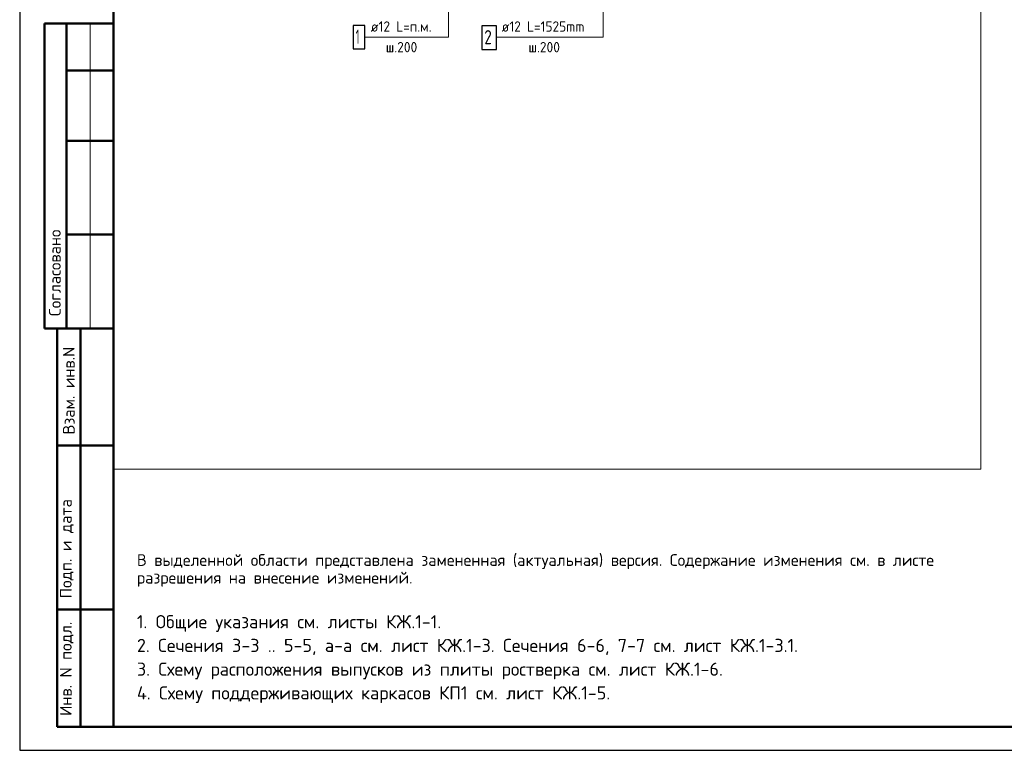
# Model space of a CAD drawing. Header units: millimetres. Extents: x 0 to 42000, y 0 to 29700.
# Tile 1 of 11: x 0 to 21000, y 0 to 15584. Entities that reach past the tile are written whole.
import ezdxf

# ---------------------------------------------------------------- set-up
doc = ezdxf.new("R2010")
doc.units = ezdxf.units.MM
for name, color, linetype, lineweight in [('Standard', 7, 'Continuous', 25), ('Обрамление П-обр. равн.', 52, 'Continuous', 25), ('Позиционная метка номер позиции', 7, 'Continuous', 13), ('Фоновоя арматура Х1', 52, 'Continuous', 25)]:
    doc.layers.add(name, color=color, linetype=linetype, lineweight=lineweight)
doc.styles.add('ISOCPEUR', font='txt')

msp = doc.modelspace()

# ---------------------------------------------------------------- linework, layer by layer
at = {"layer": 'Standard', "color": 7, "linetype": 'Continuous', "lineweight": 25, "transparency": 33554687}
msp.add_line((2000, 29200), (2000, 1058), dxfattribs=at)
at = {"layer": 'Standard', "color": 7, "linetype": 'Continuous', "lineweight": 50, "transparency": 33554687}
for p, q in [((6, 15500), (0, 15500)), ((2000, 15500), (527, 15500)), ((527, 15500), (527, 9000)), ((527, 15500), (527, 9000)), ((1000, 15500), (1000, 9000)), ((2000, 14500), (1000, 14500)), ((2000, 13000), (1000, 13000)), ((2000, 11000), (1000, 11000)), ((0, 9000), (6, 9000)), ((527, 9000), (2000, 9000)), ((800, 500), (800, 9000)), ((800, 500), (800, 9000)), ((1300, 500), (1300, 9000)), ((800, 6500), (2000, 6500)), ((800, 3000), (2000, 3000)), ((2000, 500), (800, 500))]:
    msp.add_line(p, q, dxfattribs=at)
at = {"layer": 'Standard', "color": 7, "linetype": 'Continuous', "lineweight": 13, "transparency": 33554687}
msp.add_line((1500, 15500), (1500, 9000), dxfattribs=at)
at = {"layer": 'Standard', "color": 7, "linetype": 'Continuous', "lineweight": 25, "transparency": 33554687}
msp.add_lwpolyline([(0, 0), (42000, 0), (42000, 29700), (0, 29700), (0, 0)], close=True, dxfattribs=at)
at = {"layer": 'Standard', "color": 7, "linetype": 'Continuous', "lineweight": 50, "transparency": 33554687}
msp.add_lwpolyline([(2000, 29200), (41500, 29200), (41500, 500), (2000, 500), (2000, 29200)], close=True, dxfattribs=at)
at = {"layer": 'Standard', "color": 7, "linetype": 'Continuous', "lineweight": 13, "transparency": 33554687}
msp.add_lwpolyline([(20500, 29200), (2000, 29200), (2000, 6000), (20500, 6000), (20500, 29200)], dxfattribs=at)
at = {"layer": 'Обрамление П-обр. равн.', "color": 7, "linetype": 'Continuous', "lineweight": 25, "transparency": 33554687}
msp.add_lwpolyline([(9859, 14951), (10169, 14951), (10169, 15451), (9859, 15451), (9859, 14951)], dxfattribs=at)
at = {"layer": 'Позиционная метка номер позиции', "color": 7, "linetype": 'Continuous', "lineweight": 13, "transparency": 33554687}
for points in [[(7378, 15211), (9149, 15211), (9149, 18056)], [(12444, 16626), (12444, 15211), (10169, 15211)]]:
    msp.add_lwpolyline(points, dxfattribs=at)
at = {"layer": 'Фоновоя арматура Х1', "color": 7, "linetype": 'Continuous', "lineweight": 25, "transparency": 33554687}
msp.add_lwpolyline([(7114, 14961), (7364, 14961), (7364, 15461), (7114, 15461), (7114, 14961)], dxfattribs=at)

# ---------------------------------------------------------------- texts
at = {"layer": 'Standard', "color": 7, "linetype": 'Continuous', "lineweight": 50, "transparency": 33554687, "char_height": 250, "attachment_point": 7, "rotation": 90, "style": 'ISOCPEUR'}
for s, insert, width in [('\\A1;{\\fISOCPEUR|i0|b0;\\H250.000000;\\W1.000000;\\C7;Согласовано}\\P', (875, 9261), 2071.88), ('\\A1;{\\fISOCPEUR|i0|b0;\\H250.000000;\\W1.000000;\\C7;Взам. инв.N}\\P', (1173, 6736), 1909.1), ('\\A1;{\\fISOCPEUR|i0|b0;\\H250.000000;\\W1.000000;\\C7;Подп. и дата}\\P', (1149, 3242), 2197.06), ('\\A1;{\\fISOCPEUR|i0|b0;\\H250.000000;\\W1.000000;\\C7;Инв. N подл.}\\P', (1149, 734), 2021.79)]:
    msp.add_mtext(s, dxfattribs=dict(at, insert=insert, width=width))
at = {"layer": 'Standard', "color": 240, "linetype": 'Continuous', "lineweight": 13, "transparency": 33554687, "insert": (2500, 4183), "char_height": 250, "width": 17066.88, "attachment_point": 1, "line_spacing_factor": 0.903614}
msp.add_mtext('\\A1;{\\fISOCPEUR|i0|b0;\\H250.000000;\\W1.000000;\\C240;В выделенной области представлена замененная (актуальная) версия. Содержание изменения см. в листе}\\P{\\fISOCPEUR|i0|b0;\\H250.000000;\\W1.000000;\\C240;разрешения на внесение изменений.}\\P', dxfattribs=at)
at = {"layer": 'Standard', "color": 7, "linetype": 'Continuous', "lineweight": 13, "transparency": 33554687, "insert": (2500, 2883), "char_height": 280, "width": 14046.9, "attachment_point": 1, "line_spacing_factor": 1.084337}
msp.add_mtext('\\A1;{\\fISOCPEUR|i0|b0;\\H279.999995;\\W1.000000;\\C7;1. Общие указания см. листы КЖ.1-1.}\\P{\\fISOCPEUR|i0|b0;\\H279.999995;\\W1.000000;\\C7;2. Сечения 3-3 .. 5-5, а-а см. лист КЖ.1-3. Сечения 6-6, 7-7 см. лист КЖ.1-3.1.}\\P{\\fISOCPEUR|i0|b0;\\H279.999995;\\W1.000000;\\C7;3. Схему расположения выпусков из плиты ростверка см. лист КЖ.1-6.}\\P{\\fISOCPEUR|i0|b0;\\H279.999995;\\W1.000000;\\C7;4. Схему поддерживающих каркасов КП1 см. лист КЖ.1-5.}\\P', dxfattribs=at)
at = {"layer": 'Обрамление П-обр. равн.', "color": 7, "linetype": 'Continuous', "lineweight": 13, "transparency": 33554687, "attachment_point": 7, "style": 'ISOCPEUR'}
for s, insert, char_height, width in [('\\W0.94;ø12 L=1525mm ', (10279, 15328), 220, 2104.38), ('\\W0.78;2', (9909, 15061), 300, 326.43), ('\\W0.95;ш.200 ', (10851, 14888), 220, 962.13)]:
    msp.add_mtext(s, dxfattribs=dict(at, insert=insert, char_height=char_height, width=width))
at = {"layer": 'Фоновоя арматура Х1', "color": 7, "linetype": 'Continuous', "lineweight": 13, "transparency": 33554687, "attachment_point": 7, "style": 'ISOCPEUR'}
for s, insert, char_height, width in [('\\W0.94;ø12 L=п.м. ', (7489, 15328), 220, 1599.15), ('\\W0.56;1', (7164, 15071), 300, 233.32), ('\\W0.95;ш.200 ', (7808, 14888), 220, 962.12)]:
    msp.add_mtext(s, dxfattribs=dict(at, insert=insert, char_height=char_height, width=width))

doc.saveas('drawing.dxf')
